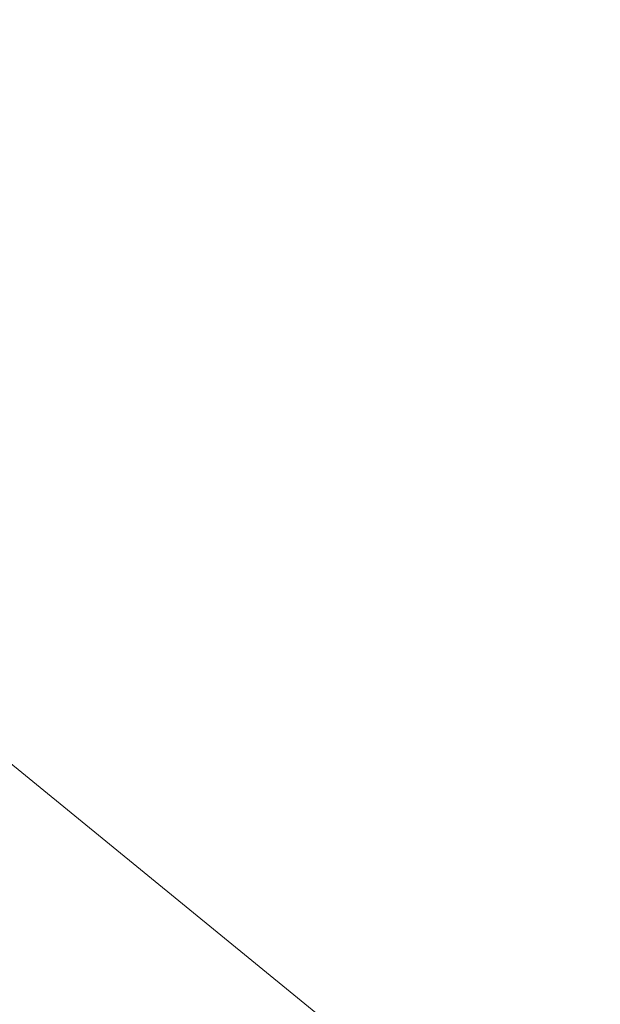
# Model space of a CAD drawing. Header units: millimetres. Extents: x 21148.2 to 21239.2, y 30135 to 30201.8.
# Tile 75 of 189: x 21177.9989 to 21178.0611, y 30159.0361 to 30159.1416. Entities that reach past the tile are written whole.
import ezdxf

# ---------------------------------------------------------------- set-up
doc = ezdxf.new("R2010")
doc.units = ezdxf.units.MM
doc.layers.add('AR-T1E-20-L1$0$ENHANCE PTB LVL 1 - BUILDING WALLS$0$I-FURN', color=7, linetype='Continuous', lineweight=13)
doc.layers.add('AR-T1E-20-L1$0$Seating', color=7, linetype='Continuous', lineweight=13)

# ---------------------------------------------------------------- blocks, each defined once
blk = doc.blocks.new('AR-T1E-20-L1$0$Landseat')
at = {"layer": 'AR-T1E-20-L1$0$Seating', "ltscale": 10}
blk.add_line((72.75, -292.5), (702.44, -292.5), dxfattribs=at)

msp = doc.modelspace()

# ---------------------------------------------------------------- linework, layer by layer
at = {"layer": 'AR-T1E-20-L1$0$ENHANCE PTB LVL 1 - BUILDING WALLS$0$I-FURN'}
msp.add_lwpolyline([(21151.6176, 30158.22001), (21161.78018, 30177.28148, -0.430225), (21166.68396, 30177.78571), (21178.8309, 30162.44884, -0.43714), (21176.96381, 30158.05313), (21154.57652, 30153.6581, -0.553804), (21151.62041, 30158.22603)], format="xyb", dxfattribs=at)
msp.add_lwpolyline([(21151.7967, 30158.13083), (21161.94872, 30177.17249, -0.426961), (21166.53924, 30177.6463), (21178.65843, 30162.34447, -0.433306), (21176.91019, 30158.24642), (21154.55586, 30153.85786, -0.550633)], format="xyb", close=True, dxfattribs=at)

# ---------------------------------------------------------------- block references
at = {"layer": 'AR-T1E-20-L1$0$Seating', "ltscale": 10, "xscale": 0.001, "yscale": 0.001, "zscale": 0.001, "rotation": 320.7656283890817}
msp.add_blockref('AR-T1E-20-L1$0$Landseat', (21177.90853, 30159.51256), dxfattribs=at)

doc.saveas('drawing.dxf')
